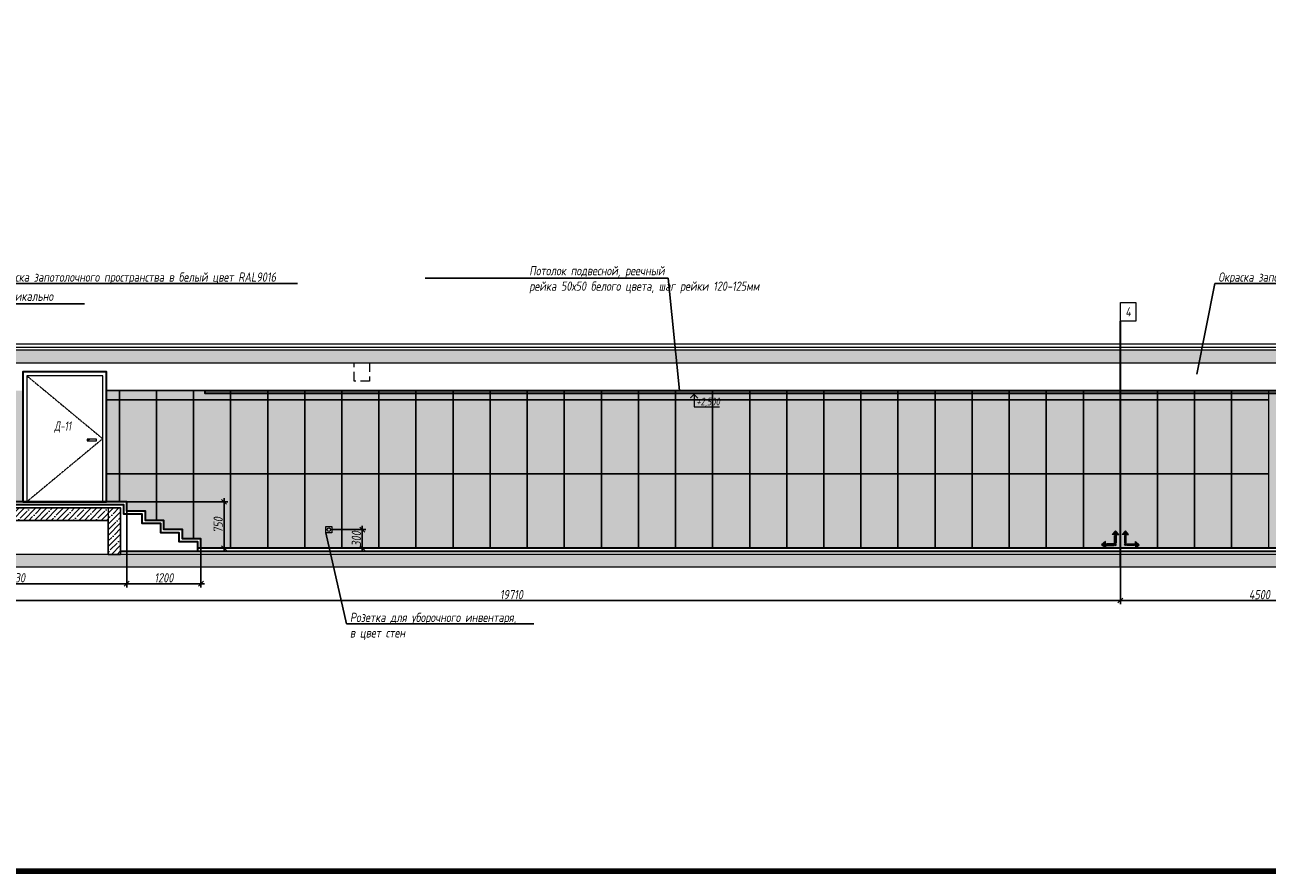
# Model space of a CAD drawing. Header units: millimetres. Extents: x -26888115 to 7466299, y -86687 to 22081.
# Tile 195 of 225: x 178506 to 198610, y -10017 to 3671. Entities that reach past the tile are written whole.
import ezdxf
from ezdxf import colors
from ezdxf.entities.mleader import LeaderData, LeaderLine
from ezdxf.math import Vec2, Vec3

# ---------------------------------------------------------------- set-up
doc = ezdxf.new("R2010")
doc.units = ezdxf.units.MM
for name, pattern in [('( Hidden )', [0.375, 0.25, -0.125]), ('DASHDOT', [25.4, 12.7, -6.35, 0, -6.35]), ('DASHED', [0.75, 0.5, -0.25])]:
    doc.linetypes.add(name, pattern=pattern)
doc.layers.get('Defpoints').update_dxf_attribs({"color": 31})
for name, color, linetype, lineweight in [('A-DETL-GENF', 7, 'Continuous', 5), ('dim_pot', 183, 'Continuous', 9), ('nadpisi_v_tablice', 7, 'Continuous', 9), ('Двери', 7, 'Continuous', 5), ('Отделка стен', 253, 'Continuous', 0)]:
    doc.layers.add(name, color=color, linetype=linetype, lineweight=lineweight)
for name, color, linetype, lineweight, true_color in [('dim_obm', 7, 'Continuous', 9, 0x005700), ('dim_razv', 7, 'DASHDOT', 9, 0x285228), ('pol', 7, 'Continuous', 15, 0x55666d)]:
    doc.layers.add(name, color=color, linetype=linetype, lineweight=lineweight, true_color=true_color)
doc.styles.add('fl_iso paper', font='isocpeur.ttf', dxfattribs={"width": 0.8, "oblique": 10})
doc.styles.add('In tre', font='isocpeur.ttf', dxfattribs={"width": 0.8, "oblique": 10})
doc.dimstyles.new('In tre 1_50', dxfattribs={"dimtxt": 150, "dimasz": 80, "dimexe": 60, "dimexo": 10, "dimgap": 20, "dimtad": 1, "dimdec": 0, "dimrnd": 5, "dimzin": 0, "dimdsep": 46, "dimtxsty": 'fl_iso paper', "dimblk": 'OBLIQUE', "dimcen": 0, "dimdle": 60, "dimadec": 0, "dimazin": 0, "dimtfac": 1, "dimtdec": 0, "dimtofl": 0, "dimtmove": 1, "dimatfit": 1, "dimfxl": 40, "dimtolj": 1, "dimtzin": 0, "dimarcsym": 1})

# ---------------------------------------------------------------- blocks, each defined once
blk = doc.blocks.new('_Oblique')
at = {"color": 0, "linetype": 'ByBlock', "lineweight": -2}
blk.add_line((-0.5, -0.5), (0.5, 0.5), dxfattribs=at)
blk = doc.blocks.new('*D117')
at = {"layer": 'Defpoints', "color": 0, "linetype": 'ByBlock', "transparency": 16777216}
for p in [(176526, -5093), (196236, -5093), (196236, -5639)]:
    blk.add_point(p, dxfattribs=at)
at = {"layer": 'dim_razv', "color": 0, "linetype": 'ByBlock', "lineweight": -2, "transparency": 16777216}
for p, q in [((176526, -5103), (176526, -5699)), ((196236, -5103), (196236, -5699)), ((176466, -5639), (196296, -5639))]:
    blk.add_line(p, q, dxfattribs=at)
at = {"layer": 'dim_razv', "color": 0, "linetype": 'ByBlock', "lineweight": -2, "transparency": 16777216, "xscale": 80, "yscale": 80, "zscale": 80, "rotation": 180}
blk.add_blockref('_Oblique', (176526, -5639), dxfattribs=at)
at = {"layer": 'dim_razv', "color": 0, "linetype": 'ByBlock', "lineweight": -2, "transparency": 16777216, "xscale": 80, "yscale": 80, "zscale": 80}
blk.add_blockref('_Oblique', (196236, -5639), dxfattribs=at)
at = {"layer": 'dim_razv', "color": 0, "linetype": 'ByBlock', "transparency": 16777216, "insert": (186381, -5544), "char_height": 150, "attachment_point": 5, "style": 'fl_iso paper'}
blk.add_mtext('\\A1;19710', dxfattribs=at)
blk = doc.blocks.new('*D193')
at = {"layer": 'Defpoints', "color": 0, "linetype": 'ByBlock', "transparency": 16777216}
for p in [(183476, -4493), (183476, -4793), (183966, -4793)]:
    blk.add_point(p, dxfattribs=at)
at = {"layer": 'dim_razv', "color": 0, "linetype": 'ByBlock', "lineweight": -2, "transparency": 16777216}
for p, q in [((183486, -4493), (184026, -4493)), ((183966, -4433), (183966, -4853)), ((183486, -4793), (184026, -4793))]:
    blk.add_line(p, q, dxfattribs=at)
at = {"layer": 'dim_razv', "color": 0, "linetype": 'ByBlock', "lineweight": -2, "transparency": 16777216, "xscale": 80, "yscale": 80, "zscale": 80}
for p, rotation in [((183966, -4493), 90), ((183966, -4793), 270)]:
    blk.add_blockref('_Oblique', p, dxfattribs=dict(at, rotation=rotation))
at = {"layer": 'dim_razv', "color": 0, "linetype": 'ByBlock', "transparency": 16777216, "insert": (183871, -4643), "char_height": 150, "attachment_point": 5, "rotation": 90, "style": 'fl_iso paper'}
blk.add_mtext('\\A1;300', dxfattribs=at)
blk = doc.blocks.new('*D694')
at = {"layer": 'Defpoints', "color": 0, "linetype": 'ByBlock', "transparency": 16777216}
for p in [(180156, -4193), (181356, -4793), (180156, -5367)]:
    blk.add_point(p, dxfattribs=at)
at = {"layer": 'dim_razv', "color": 0, "linetype": 'ByBlock', "lineweight": -2, "transparency": 16777216}
for p, q in [((180156, -4203), (180156, -5427)), ((181356, -4803), (181356, -5427)), ((181416, -5367), (180096, -5367))]:
    blk.add_line(p, q, dxfattribs=at)
at = {"layer": 'dim_razv', "color": 0, "linetype": 'ByBlock', "lineweight": -2, "transparency": 16777216, "xscale": 80, "yscale": 80, "zscale": 80, "rotation": 180}
blk.add_blockref('_Oblique', (180156, -5367), dxfattribs=at)
at = {"layer": 'dim_razv', "color": 0, "linetype": 'ByBlock', "lineweight": -2, "transparency": 16777216, "xscale": 80, "yscale": 80, "zscale": 80}
blk.add_blockref('_Oblique', (181356, -5367), dxfattribs=at)
at = {"layer": 'dim_razv', "color": 0, "linetype": 'ByBlock', "transparency": 16777216, "insert": (180756, -5272), "char_height": 150, "attachment_point": 5, "style": 'fl_iso paper'}
blk.add_mtext('\\A1;1200', dxfattribs=at)
blk = doc.blocks.new('*D695')
at = {"layer": 'Defpoints', "color": 0, "linetype": 'ByBlock', "transparency": 16777216}
for p in [(180156, -4193), (176526, -5093), (176526, -5367)]:
    blk.add_point(p, dxfattribs=at)
at = {"layer": 'dim_razv', "color": 0, "linetype": 'ByBlock', "lineweight": -2, "transparency": 16777216}
for p, q in [((180156, -4203), (180156, -5427)), ((176526, -5103), (176526, -5427)), ((180216, -5367), (176466, -5367))]:
    blk.add_line(p, q, dxfattribs=at)
at = {"layer": 'dim_razv', "color": 0, "linetype": 'ByBlock', "lineweight": -2, "transparency": 16777216, "xscale": 80, "yscale": 80, "zscale": 80, "rotation": 180}
blk.add_blockref('_Oblique', (176526, -5367), dxfattribs=at)
at = {"layer": 'dim_razv', "color": 0, "linetype": 'ByBlock', "lineweight": -2, "transparency": 16777216, "xscale": 80, "yscale": 80, "zscale": 80}
blk.add_blockref('_Oblique', (180156, -5367), dxfattribs=at)
at = {"layer": 'dim_razv', "color": 0, "linetype": 'ByBlock', "transparency": 16777216, "insert": (178341, -5272), "char_height": 150, "attachment_point": 5, "style": 'fl_iso paper'}
blk.add_mtext('\\A1;3630', dxfattribs=at)
blk = doc.blocks.new('*D696')
at = {"layer": 'Defpoints', "color": 0, "linetype": 'ByBlock', "transparency": 16777216}
for p in [(180156, -4043), (181356, -4793), (181730, -4793)]:
    blk.add_point(p, dxfattribs=at)
at = {"layer": 'dim_razv', "color": 0, "linetype": 'ByBlock', "lineweight": -2, "transparency": 16777216}
for p, q in [((181730, -3983), (181730, -4853)), ((180166, -4043), (181790, -4043)), ((181366, -4793), (181790, -4793))]:
    blk.add_line(p, q, dxfattribs=at)
at = {"layer": 'dim_razv', "color": 0, "linetype": 'ByBlock', "lineweight": -2, "transparency": 16777216, "xscale": 80, "yscale": 80, "zscale": 80}
for p, rotation in [((181730, -4043), 90), ((181730, -4793), 270)]:
    blk.add_blockref('_Oblique', p, dxfattribs=dict(at, rotation=rotation))
at = {"layer": 'dim_razv', "color": 0, "linetype": 'ByBlock', "transparency": 16777216, "insert": (181635, -4418), "char_height": 150, "attachment_point": 5, "rotation": 90, "style": 'fl_iso paper'}
blk.add_mtext('\\A1;750', dxfattribs=at)
blk = doc.blocks.new('*D697')
at = {"layer": 'Defpoints', "color": 0, "linetype": 'ByBlock', "transparency": 16777216}
for p in [(196236, -5093), (200736, -5093), (200736, -5639)]:
    blk.add_point(p, dxfattribs=at)
at = {"layer": 'dim_razv', "color": 0, "linetype": 'ByBlock', "lineweight": -2, "transparency": 16777216}
for p, q in [((196236, -5103), (196236, -5699)), ((200736, -5103), (200736, -5699)), ((196176, -5639), (200796, -5639))]:
    blk.add_line(p, q, dxfattribs=at)
at = {"layer": 'dim_razv', "color": 0, "linetype": 'ByBlock', "lineweight": -2, "transparency": 16777216, "xscale": 80, "yscale": 80, "zscale": 80, "rotation": 180}
blk.add_blockref('_Oblique', (196236, -5639), dxfattribs=at)
at = {"layer": 'dim_razv', "color": 0, "linetype": 'ByBlock', "lineweight": -2, "transparency": 16777216, "xscale": 80, "yscale": 80, "zscale": 80}
blk.add_blockref('_Oblique', (200736, -5639), dxfattribs=at)
at = {"layer": 'dim_razv', "color": 0, "linetype": 'ByBlock', "transparency": 16777216, "insert": (198486, -5544), "char_height": 150, "attachment_point": 5, "style": 'fl_iso paper'}
blk.add_mtext('\\A1;4500', dxfattribs=at)
blk = doc.blocks.new('1')
at = {"layer": 'pol', "linetype": 'ByBlock'}
h = blk.add_hatch(color=1, dxfattribs=at)
h.paths.add_polyline_path([(35776, 73135), (35803, 73135), (35803, 73259), (35776, 73259)])
h.paths.add_polyline_path([(35790, 73275), (35843, 73275), (35790, 73338)])
h.paths.add_polyline_path([(35790, 73275), (35736, 73275), (35790, 73338)])
edge = h.paths.add_edge_path()
edge.add_arc((35790, 73111), 13.4, 0, 360)
h = blk.add_hatch(color=1, dxfattribs=at)
h.paths.add_polyline_path([(35813, 73097), (35813, 73124), (35937, 73124), (35937, 73097)])
h.paths.add_polyline_path([(35952, 73111), (35952, 73164), (36016, 73111)])
h.paths.add_polyline_path([(35952, 73111), (35952, 73057), (36016, 73111)])
at = {"layer": 'pol', "color": 1, "linetype": 'ByBlock'}
for points in [[(35790, 73275), (35736, 73275), (35790, 73338), (35790, 73275)], [(35790, 73275), (35843, 73275), (35790, 73338), (35790, 73275)], [(35952, 73111), (35952, 73164), (36016, 73111), (35952, 73111)], [(35952, 73111), (35952, 73057), (36016, 73111), (35952, 73111)]]:
    blk.add_lwpolyline(points, dxfattribs=at)
for points in [[(35776, 73135), (35803, 73135), (35803, 73259), (35776, 73259)], [(35813, 73097), (35813, 73124), (35937, 73124), (35937, 73097)]]:
    blk.add_lwpolyline(points, close=True, dxfattribs=at)
blk.add_circle((35790, 73111), 13.4, dxfattribs=at)

msp = doc.modelspace()

# ---------------------------------------------------------------- hatches: boundary and pattern name
at = {"layer": 'A-DETL-GENF'}
h = msp.add_hatch(dxfattribs=at)
h.set_pattern_fill('ANSI35', color=256, scale=20, style=0)
h.set_pattern_definition([(45, (32423.26, -12634.1), (-89.80256, 89.80256), []), (45, (32513.07, -12634.1), (-89.80256, 89.80256), [158.75, -31.75, 0, -31.75])])
h.paths.add_polyline_path([(156807.4, -1792.9), (206594.9, -1792.9), (206594.9, -1592.9), (156807.4, -1592.9)])
h.paths.add_polyline_path([(156807.4, -5092.9), (206594.9, -5092.9), (206594.9, -4892.9), (156807.4, -4892.9)])
h = msp.add_hatch(dxfattribs=at)
h.set_pattern_fill('ANSI35', color=256, scale=20, style=0)
h.set_pattern_definition([(45, (-1400, 50), (-89.80256, 89.80256), []), (45, (-1310.2, 50), (-89.80256, 89.80256), [158.75, -31.75, 0, -31.75])])
h.paths.add_polyline_path([(171436, -4892.9), (171436, -4142.9), (180056, -4142.9), (180056, -4892.9), (179856, -4892.9), (179856, -4342.9), (171636, -4342.9), (171636, -4892.9)])
at = {"layer": 'dim_obm'}
msp.add_hatch(color=256, dxfattribs=at).paths.add_polyline_path([(189403.7, -2360.9), (189335.6, -2292.9), (189267.6, -2360.9), (189279.1, -2372.5), (189335.6, -2316), (189392.1, -2372.5)], flags=0)
at = {"layer": 'dim_razv', "true_color": 0xeceae4, "transparency": 33554687}
h = msp.add_hatch(dxfattribs=at)
h.set_pattern_fill('AR-SAND', color=254, scale=3, angle=315)
h.paths.add_polyline_path([(157666, -4792.9), (157666, -2242.9), (178476, -2242.9), (178476, -4042.9), (171336, -4042.9), (171336, -4192.9), (171036, -4192.9), (171036, -4342.9), (170736, -4342.9), (170736, -4492.9), (170436, -4492.9), (170436, -4642.9), (170136, -4642.9), (170136, -2592.9), (168686, -2592.9), (168686, -4792.9), (165916, -4792.9), (165916, -2612.9), (163956, -2612.9), (163956, -4792.9)])
h.paths.add_polyline_path([(172249.8, -2612.9), (172999.8, -2612.9), (172999.8, -3962.9), (172249.8, -3962.9)], flags=16)
h.paths.add_polyline_path([(181356, -4792.9), (181356, -4642.9), (181056, -4642.9), (181056, -4492.9), (180756, -4492.9), (180756, -4342.9), (180456, -4342.9), (180456, -4192.9), (180156, -4192.9), (180156, -4042.9), (179826, -4042.9), (179826, -2242.9), (206086, -2242.9), (206086, -4792.9)])
at = {"layer": 'dim_razv', "true_color": 0xcccccc}
h = msp.add_hatch(dxfattribs=at)
h.set_pattern_fill('AR-SAND', color=254, scale=3, angle=315)
h.set_pattern_definition([(352.5, (58789.76, -15181.53), (100.42605, 107.2144), [0, -115.824, 0, -129.54, 0, -123.825]), (322.5, (58789.76, -15181.53), (247.41986, 56.70328), [0, -62.484, 0, -104.394, 0, -40.005]), (282.5, (58723.49, -15115.26), (168.0997, -167.48995), [0, -38.1, 0, -137.16, 0, -179.07]), (272.5, (58723.49, -15115.26), (209.26523, -114.68433), [0, -19.05, 0, -89.916, 0, -102.87])])
h.paths.add_polyline_path([(179666.9, -3027.9), (179516.9, -3027.9), (179516.9, -3057.9), (179666.9, -3057.9)])

# ---------------------------------------------------------------- linework, layer by layer
at = {"lineweight": 30}
for points in [[(196236, -5092.9), (196236, -1119.3)], [(181356, -4792.9), (181356, -4642.9), (181056, -4642.9), (181056, -4492.9), (180756, -4492.9), (180756, -4342.9), (180456, -4342.9), (180456, -4192.9), (180156, -4192.9), (180156, -4042.9), (174966, -4042.9)], [(181306, -4842.9), (181306, -4692.9), (181006, -4692.9), (181006, -4542.9), (180706, -4542.9), (180706, -4392.9), (180406, -4392.9), (180406, -4242.9), (180106, -4242.9), (180106, -4092.9), (174966, -4092.9)], [(206086, -4792.9), (181306, -4792.9)], [(180056, -4842.9), (206086, -4842.9)]]:
    msp.add_lwpolyline(points, dxfattribs=at)
at = {"lineweight": 13}
for points in [[(156807.4, -1542.9), (206594.9, -1542.9), (206594.9, -1492.9), (156807.4, -1492.9)], [(206594.9, -1592.9), (156807.4, -1592.9), (156807.4, -1542.9), (206594.9, -1542.9)], [(156807.4, -1792.9), (206594.9, -1792.9), (206594.9, -1592.9), (156807.4, -1592.9)], [(178536, -4042.9), (179766, -4042.9), (179766, -2002.9), (178536, -2002.9)], [(179666.9, -3027.9), (179516.9, -3027.9), (179516.9, -3057.9), (179666.9, -3057.9)], [(180056, -4142.9), (179856, -4142.9), (179856, -4892.9), (180056, -4892.9)], [(183376, -4542.9), (183376, -4442.9), (183476, -4442.9), (183476, -4542.9)], [(156807.4, -5092.9), (206594.9, -5092.9), (206594.9, -4892.9), (156807.4, -4892.9)]]:
    msp.add_lwpolyline(points, close=True, dxfattribs=at)
at = {"color": 8, "linetype": 'DASHED', "lineweight": 0, "ltscale": 300}
msp.add_lwpolyline([(184086.3, -1792.9), (184086.3, -2092.9), (183836.3, -2092.9), (183836.3, -1792.9)], close=True, dxfattribs=at)
at = {"lineweight": 35}
msp.add_lwpolyline([(178476, -4042.9), (179826, -4042.9), (179826, -1942.9), (178476, -1942.9)], close=True, dxfattribs=at)
at = {"linetype": '( Hidden )', "lineweight": 13, "ltscale": 10}
msp.add_lwpolyline([(178536, -2002.9), (179766, -3022.9), (178536, -4042.9)], dxfattribs=at)
at = {"linetype": 'ByBlock', "lineweight": 0}
msp.add_lwpolyline([(181356, -4792.9), (181356, -4642.9), (181056, -4642.9), (181056, -4492.9), (180756, -4492.9), (180756, -4342.9), (180456, -4342.9), (180456, -4192.9), (180156, -4192.9), (180156, -4042.9), (179826, -4042.9), (179826, -2242.9), (206086, -2242.9), (206086, -4792.9)], close=True, dxfattribs=at)
at = {"lineweight": 30}
msp.add_lwpolyline([(181426, -2242.9), (206086, -2242.9), (206086, -2292.9), (181426, -2292.9)], close=True, dxfattribs=at)
msp.add_lwpolyline([(171436, -4892.9), (171436, -4142.9), (180056, -4142.9), (180056, -4892.9), (179856, -4892.9), (179856, -4342.9), (171636, -4342.9), (171636, -4892.9)], close=True)
at = {"lineweight": 13}
for points in [[(206286, -4842.9), (206594.9, -4842.9), (206594.9, -4892.9), (156807.4, -4892.9), (156807.4, -4842.9), (157466, -4842.9)], [(180056, -4842.9), (206086, -4842.9)]]:
    msp.add_lwpolyline(points, dxfattribs=at)
msp.add_circle((183426, -4492.9), 28.4, dxfattribs=at)
at = {"layer": 'Defpoints', "color": 1, "lineweight": 100}
msp.add_lwpolyline([(145825.4, -10016.5), (249195.3, -10016.5), (249195.3, 17359), (145825.4, 17359)], close=True, dxfattribs=at)
at = {"layer": 'dim_obm'}
msp.add_lwpolyline([(189335.6, -2292.9), (189335.6, -2372.9), (189335.6, -2508.4), (189746.6, -2508.4)], dxfattribs=at)
at = {"layer": 'dim_pot', "color": 10, "lineweight": 0}
msp.add_lwpolyline([(196236, -819.3), (196486, -819.3), (196486, -1119.3), (196236, -1119.3)], close=True, dxfattribs=at)
at = {"layer": 'Отделка стен', "transparency": 33554687}
for points in [[(179826, -2242.9), (179826, -2392.9), (180036, -2392.9), (180036, -2242.9)], [(179826, -2392.9), (179826, -3592.9), (180036, -3592.9), (180036, -2392.9)], [(180036, -2242.9), (180036, -2392.9), (180636, -2392.9), (180636, -2242.9)], [(180036, -2392.9), (180036, -3592.9), (180636, -3592.9), (180636, -2392.9)], [(180636, -2242.9), (180636, -2392.9), (181236, -2392.9), (181236, -2242.9)], [(180636, -2392.9), (180636, -3592.9), (181236, -3592.9), (181236, -2392.9)], [(181236, -2242.9), (181236, -2392.9), (181836, -2392.9), (181836, -2242.9)], [(181236, -2392.9), (181236, -3592.9), (181836, -3592.9), (181836, -2392.9)], [(181836, -2242.9), (181836, -2392.9), (182436, -2392.9), (182436, -2242.9)], [(181836, -2392.9), (181836, -3592.9), (182436, -3592.9), (182436, -2392.9)], [(182436, -2242.9), (182436, -2392.9), (183036, -2392.9), (183036, -2242.9)], [(182436, -2392.9), (182436, -3592.9), (183036, -3592.9), (183036, -2392.9)], [(183036, -2242.9), (183036, -2392.9), (183636, -2392.9), (183636, -2242.9)], [(183036, -2392.9), (183036, -3592.9), (183636, -3592.9), (183636, -2392.9)], [(183636, -2242.9), (183636, -2392.9), (184236, -2392.9), (184236, -2242.9)], [(183636, -2392.9), (183636, -3592.9), (184236, -3592.9), (184236, -2392.9)], [(184236, -2242.9), (184236, -2392.9), (184836, -2392.9), (184836, -2242.9)], [(184236, -2392.9), (184236, -3592.9), (184836, -3592.9), (184836, -2392.9)], [(184836, -2242.9), (184836, -2392.9), (185436, -2392.9), (185436, -2242.9)], [(184836, -2392.9), (184836, -3592.9), (185436, -3592.9), (185436, -2392.9)], [(185436, -2242.9), (185436, -2392.9), (186036, -2392.9), (186036, -2242.9)], [(185436, -2392.9), (185436, -3592.9), (186036, -3592.9), (186036, -2392.9)], [(186036, -2242.9), (186036, -2392.9), (186636, -2392.9), (186636, -2242.9)], [(186036, -2392.9), (186036, -3592.9), (186636, -3592.9), (186636, -2392.9)], [(186636, -2242.9), (186636, -2392.9), (187236, -2392.9), (187236, -2242.9)], [(186636, -2392.9), (186636, -3592.9), (187236, -3592.9), (187236, -2392.9)], [(187236, -2242.9), (187236, -2392.9), (187836, -2392.9), (187836, -2242.9)], [(187236, -2392.9), (187236, -3592.9), (187836, -3592.9), (187836, -2392.9)], [(187836, -2242.9), (187836, -2392.9), (188436, -2392.9), (188436, -2242.9)], [(187836, -2392.9), (187836, -3592.9), (188436, -3592.9), (188436, -2392.9)], [(188436, -2242.9), (188436, -2392.9), (189036, -2392.9), (189036, -2242.9)], [(188436, -2392.9), (188436, -3592.9), (189036, -3592.9), (189036, -2392.9)], [(189036, -2242.9), (189036, -2392.9), (189636, -2392.9), (189636, -2242.9)], [(189036, -2392.9), (189036, -3592.9), (189636, -3592.9), (189636, -2392.9)], [(189636, -2242.9), (189636, -2392.9), (190236, -2392.9), (190236, -2242.9)], [(189636, -2392.9), (189636, -3592.9), (190236, -3592.9), (190236, -2392.9)], [(190236, -2242.9), (190236, -2392.9), (190836, -2392.9), (190836, -2242.9)], [(190236, -2392.9), (190236, -3592.9), (190836, -3592.9), (190836, -2392.9)], [(190836, -2242.9), (190836, -2392.9), (191436, -2392.9), (191436, -2242.9)], [(190836, -2392.9), (190836, -3592.9), (191436, -3592.9), (191436, -2392.9)], [(191436, -2242.9), (191436, -2392.9), (192036, -2392.9), (192036, -2242.9)], [(191436, -2392.9), (191436, -3592.9), (192036, -3592.9), (192036, -2392.9)], [(192036, -2242.9), (192036, -2392.9), (192636, -2392.9), (192636, -2242.9)], [(192036, -2392.9), (192036, -3592.9), (192636, -3592.9), (192636, -2392.9)], [(192636, -2242.9), (192636, -2392.9), (193236, -2392.9), (193236, -2242.9)], [(192636, -2392.9), (192636, -3592.9), (193236, -3592.9), (193236, -2392.9)], [(193236, -2242.9), (193236, -2392.9), (193836, -2392.9), (193836, -2242.9)], [(193236, -2392.9), (193236, -3592.9), (193836, -3592.9), (193836, -2392.9)], [(193836, -2242.9), (193836, -2392.9), (194436, -2392.9), (194436, -2242.9)], [(193836, -2392.9), (193836, -3592.9), (194436, -3592.9), (194436, -2392.9)], [(194436, -2242.9), (194436, -2392.9), (195036, -2392.9), (195036, -2242.9)], [(194436, -2392.9), (194436, -3592.9), (195036, -3592.9), (195036, -2392.9)], [(195036, -2242.9), (195036, -2392.9), (195636, -2392.9), (195636, -2242.9)], [(195036, -2392.9), (195036, -3592.9), (195636, -3592.9), (195636, -2392.9)], [(195636, -2242.9), (195636, -2392.9), (196236, -2392.9), (196236, -2242.9)], [(195636, -2392.9), (195636, -3592.9), (196236, -3592.9), (196236, -2392.9)], [(196236, -2242.9), (196236, -2392.9), (196836, -2392.9), (196836, -2242.9)], [(196236, -2392.9), (196236, -3592.9), (196836, -3592.9), (196836, -2392.9)], [(196836, -2242.9), (196836, -2392.9), (197436, -2392.9), (197436, -2242.9)], [(196836, -2392.9), (196836, -3592.9), (197436, -3592.9), (197436, -2392.9)], [(197436, -2242.9), (197436, -2392.9), (198036, -2392.9), (198036, -2242.9)], [(197436, -2392.9), (197436, -3592.9), (198036, -3592.9), (198036, -2392.9)], [(198036, -2242.9), (198036, -2392.9), (198636, -2392.9), (198636, -2242.9)], [(198036, -2392.9), (198036, -3592.9), (198636, -3592.9), (198636, -2392.9)], [(181836, -3592.9), (181836, -4792.9), (182436, -4792.9), (182436, -3592.9)], [(182436, -3592.9), (182436, -4792.9), (183036, -4792.9), (183036, -3592.9)], [(183036, -3592.9), (183036, -4792.9), (183636, -4792.9), (183636, -3592.9)], [(183636, -3592.9), (183636, -4792.9), (184236, -4792.9), (184236, -3592.9)], [(184236, -3592.9), (184236, -4792.9), (184836, -4792.9), (184836, -3592.9)], [(184836, -3592.9), (184836, -4792.9), (185436, -4792.9), (185436, -3592.9)], [(185436, -3592.9), (185436, -4792.9), (186036, -4792.9), (186036, -3592.9)], [(186036, -3592.9), (186036, -4792.9), (186636, -4792.9), (186636, -3592.9)], [(186636, -3592.9), (186636, -4792.9), (187236, -4792.9), (187236, -3592.9)], [(187236, -3592.9), (187236, -4792.9), (187836, -4792.9), (187836, -3592.9)], [(187836, -3592.9), (187836, -4792.9), (188436, -4792.9), (188436, -3592.9)], [(188436, -3592.9), (188436, -4792.9), (189036, -4792.9), (189036, -3592.9)], [(189036, -3592.9), (189036, -4792.9), (189636, -4792.9), (189636, -3592.9)], [(189636, -3592.9), (189636, -4792.9), (190236, -4792.9), (190236, -3592.9)], [(190236, -3592.9), (190236, -4792.9), (190836, -4792.9), (190836, -3592.9)], [(190836, -3592.9), (190836, -4792.9), (191436, -4792.9), (191436, -3592.9)], [(191436, -3592.9), (191436, -4792.9), (192036, -4792.9), (192036, -3592.9)], [(192036, -3592.9), (192036, -4792.9), (192636, -4792.9), (192636, -3592.9)], [(192636, -3592.9), (192636, -4792.9), (193236, -4792.9), (193236, -3592.9)], [(193236, -3592.9), (193236, -4792.9), (193836, -4792.9), (193836, -3592.9)], [(193836, -3592.9), (193836, -4792.9), (194436, -4792.9), (194436, -3592.9)], [(194436, -3592.9), (194436, -4792.9), (195036, -4792.9), (195036, -3592.9)], [(195036, -3592.9), (195036, -4792.9), (195636, -4792.9), (195636, -3592.9)], [(195636, -3592.9), (195636, -4792.9), (196236, -4792.9), (196236, -3592.9)], [(196236, -3592.9), (196236, -4792.9), (196836, -4792.9), (196836, -3592.9)], [(196836, -3592.9), (196836, -4792.9), (197436, -4792.9), (197436, -3592.9)], [(197436, -3592.9), (197436, -4792.9), (198036, -4792.9), (198036, -3592.9)], [(198036, -3592.9), (198036, -4792.9), (198636, -4792.9), (198636, -3592.9)]]:
    msp.add_lwpolyline(points, close=True, dxfattribs=at)
for points in [[(180036, -4042.9), (180036, -3592.9), (179826, -3592.9), (179826, -4042.9)], [(180636, -4342.9), (180636, -3592.9), (180036, -3592.9), (180036, -4042.9)], [(181236, -4642.9), (181236, -3592.9), (180636, -3592.9), (180636, -4342.9)], [(181356, -4792.9), (181836, -4792.9), (181836, -3592.9), (181236, -3592.9), (181236, -4642.9)]]:
    msp.add_lwpolyline(points, dxfattribs=at)

# ---------------------------------------------------------------- block references
at = {"linetype": 'ByBlock', "yscale": 0.9938708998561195, "zscale": 0.9938708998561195}
for p, xscale in [((231726.1, -77399.2), -0.9938708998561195), ((160745.9, -77399.2), 0.9938708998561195)]:
    msp.add_blockref('1', p, dxfattribs=dict(at, xscale=xscale))

# ---------------------------------------------------------------- texts
at = {"layer": 'dim_obm', "insert": (189374, -2359.2), "char_height": 125, "attachment_point": 1, "line_spacing_factor": 0.666667, "style": 'fl_iso paper'}
msp.add_mtext('+2,500', dxfattribs=at)
at = {"layer": 'dim_pot', "color": 10, "lineweight": 0, "insert": (196361, -969.3), "char_height": 150, "attachment_point": 5, "style": 'fl_iso paper'}
msp.add_mtext_dynamic_manual_height_columns('4', width=190.261, gutter_width=1350, heights=[0], dxfattribs=at)
at = {"layer": 'nadpisi_v_tablice', "lineweight": 18, "attachment_point": 1, "style": 'fl_iso paper'}
for s, insert, char_height, width in [('\\pi1232.9;Условные обозначения систем ОВиК', (110923.7, -1449.4), 400, 9720.362), ('\\pi1853.2;Обозначение \\P\\pi1685.2;и изображение', (108648.8, -2794.1), 300, 5595.365)]:
    msp.add_mtext(s, dxfattribs=dict(at, insert=insert, char_height=char_height, width=width))
at = {"layer": 'Двери', "lineweight": 0, "insert": (179118.5, -2833.5), "char_height": 150, "attachment_point": 5, "style": 'fl_iso paper'}
msp.add_mtext_dynamic_manual_height_columns('{\\W0.7;Д-11}', width=190.261, gutter_width=1350, heights=[0], dxfattribs=at)

# ---------------------------------------------------------------- dimensions: what is measured, and where the dimension line sits
at = {"layer": 'dim_razv', "linetype": 'ByBlock'}
for base, p1, p2, picture, middle in [((181730.4, -4792.9), (180156, -4042.9), (181356, -4792.9), '*D696', (181635.4, -4417.9)), ((183966.5, -4792.9), (183476, -4492.9), (183476, -4792.9), '*D193', (183871.5, -4642.9))]:
    dim = msp.add_linear_dim(base=base, p1=p1, p2=p2, angle=90, dimstyle='In tre 1_50', dxfattribs=at)
    dim.commit()
    dim.dimension.update_dxf_attribs({"geometry": picture, "text_midpoint": middle})
for base, p1, p2, picture, middle in [((176526, -5367.1), (180156, -4192.9), (176526, -5092.9), '*D695', (178341, -5272.1)), ((180156, -5367.1), (181356, -4792.9), (180156, -4192.9), '*D694', (180756, -5272.1)), ((196236, -5639.1), (176526, -5092.9), (196236, -5092.9), '*D117', (186381, -5544.1)), ((200736, -5639.1), (196236, -5092.9), (200736, -5092.9), '*D697', (198486, -5544.1))]:
    dim = msp.add_linear_dim(base=base, p1=p1, p2=p2, dimstyle='In tre 1_50', dxfattribs=at)
    dim.commit()
    dim.dimension.update_dxf_attribs({"geometry": picture, "text_midpoint": middle})

# ---------------------------------------------------------------- leaders
at = {"layer": 'dim_razv', "color": 0, "linetype": 'ByBlock'}
ml = msp.add_multileader_mtext('Standard', dxfattribs=at)
ml.set_content('Потолок подвесной, реечный\\Pрейка 50х50 белого цвета, шаг рейки 120-125мм', style='In tre')
ml.set_leader_properties()
ml.build(insert=Vec2(0, 0))
ml.multileader.update_dxf_attribs({"text_left_attachment_type": 6, "text_right_attachment_type": 6, "dogleg_length": 1, "arrow_head_size": 0, "scale": 50})
ctx = ml.context
ctx.base_point, ctx.scale, ctx.char_height, ctx.arrow_head_size, ctx.landing_gap_size, ctx.plane_origin = Vec3(165834, -424.7), 50, 150, 0, 4.5, Vec3(174381.1, -2219.3)
ctx.left_attachment, ctx.right_attachment = 6, 6
notes = []
notes.append((ctx, [(0, (1, 1, 0), (168085.9, -424.7), (-1, 0), 50, [(1, [(168268.7, -2242.9)], 0, [])])]))
ctx.mtext.insert, ctx.mtext.width, ctx.mtext.defined_height, ctx.mtext.flow_direction = Vec3(165838.5, -229.7), 2509.515, 696.6, 5
ml = msp.add_multileader_mtext('Standard', dxfattribs=at)
ml.set_content('Окраска запотолочного пространства в белый цвет RAL9016', style='In tre')
ml.set_leader_properties()
ml.build(insert=Vec2(0, 0))
ml.multileader.update_dxf_attribs({"text_left_attachment_type": 6, "text_right_attachment_type": 6, "dogleg_length": 1, "arrow_head_size": 0, "scale": 50})
ctx = ml.context
ctx.base_point, ctx.scale, ctx.char_height, ctx.arrow_head_size, ctx.landing_gap_size, ctx.plane_origin = Vec3(169119.7, -513.2), 50, 150, 0, 4.5, Vec3(174004.3, -4203.8)
ctx.left_attachment, ctx.right_attachment = 6, 6
notes.append((ctx, [(0, (1, 1, 0), (169069.7, -513.2), (1, 0), 50, [(0, [(168779.4, -1980.7)], 0, [])])]))
ctx.mtext.insert, ctx.mtext.width, ctx.mtext.flow_direction = Vec3(169124.2, -333.2), 3148.852, 5
ml = msp.add_multileader_mtext('Standard', dxfattribs=at)
ml.set_content('Окраска запотолочного пространства в белый цвет RAL9016', style='In tre')
ml.set_leader_properties()
ml.build(insert=Vec2(0, 0))
ml.multileader.update_dxf_attribs({"text_left_attachment_type": 6, "text_right_attachment_type": 6, "dogleg_length": 1, "arrow_head_size": 0, "scale": 50})
ctx = ml.context
ctx.base_point, ctx.scale, ctx.char_height, ctx.arrow_head_size, ctx.landing_gap_size, ctx.plane_origin = Vec3(177998.3, -513.2), 50, 150, 0, 4.5, Vec3(183082.8, -4203.8)
ctx.left_attachment, ctx.right_attachment = 6, 6
notes.append((ctx, [(0, (1, 1, 0), (177948.3, -513.2), (1, 0), 50, [(0, [(177657.9, -1980.7)], 0, [])])]))
ctx.mtext.insert, ctx.mtext.width, ctx.mtext.flow_direction = Vec3(178002.8, -333.2), 3148.852, 5
ml = msp.add_multileader_mtext('Standard', dxfattribs=at)
ml.set_content('Потолок подвесной, реечный\\Pрейка 50х50 белого цвета, шаг рейки 120-125мм', style='In tre')
ml.set_leader_properties()
ml.build(insert=Vec2(0, 0))
ml.multileader.update_dxf_attribs({"text_left_attachment_type": 6, "text_right_attachment_type": 6, "dogleg_length": 1, "arrow_head_size": 0, "scale": 50})
ctx = ml.context
ctx.base_point, ctx.scale, ctx.char_height, ctx.arrow_head_size, ctx.landing_gap_size, ctx.plane_origin = Vec3(186664.8, -424.7), 50, 150, 0, 4.5, Vec3(195411.9, -2219.3)
ctx.left_attachment, ctx.right_attachment = 6, 6
notes.append((ctx, [(0, (1, 1, 0), (188916.7, -424.7), (-1, 0), 50, [(1, [(189099.5, -2242.9)], 0, [])])]))
ctx.mtext.insert, ctx.mtext.width, ctx.mtext.defined_height, ctx.mtext.flow_direction = Vec3(186669.3, -229.7), 2509.515, 696.6, 5
ml = msp.add_multileader_mtext('Standard', dxfattribs=at)
ml.set_content('Окраска запотолочного пространства в белый цвет RAL9016', style='In tre')
ml.set_leader_properties()
ml.build(insert=Vec2(0, 0))
ml.multileader.update_dxf_attribs({"text_left_attachment_type": 6, "text_right_attachment_type": 6, "dogleg_length": 1, "arrow_head_size": 0, "scale": 50})
ctx = ml.context
ctx.base_point, ctx.scale, ctx.char_height, ctx.arrow_head_size, ctx.landing_gap_size, ctx.plane_origin = Vec3(197815.4, -513.2), 50, 150, 0, 4.5, Vec3(202899.9, -4203.8)
ctx.left_attachment, ctx.right_attachment = 6, 6
notes.append((ctx, [(0, (1, 1, 0), (197765.4, -513.2), (1, 0), 50, [(0, [(197475, -1980.7)], 0, [])])]))
ctx.mtext.insert, ctx.mtext.width, ctx.mtext.flow_direction = Vec3(197819.9, -333.2), 3148.852, 5
ml = msp.add_multileader_mtext('Standard', dxfattribs=at)
ml.set_content('Решетка вентиляционная декоративная 850х400 в цвет стен', style='In tre')
ml.set_leader_properties()
ml.build(insert=Vec2(0, 0))
ml.multileader.update_dxf_attribs({"text_left_attachment_type": 6, "text_right_attachment_type": 6, "dogleg_length": 1, "arrow_head_size": 0, "scale": 50})
ctx = ml.context
ctx.base_point, ctx.scale, ctx.char_height, ctx.arrow_head_size, ctx.landing_gap_size, ctx.plane_origin = Vec3(159670.8, -762.6), 50, 150, 0, 4.5, Vec3(169161.1, -2850.3)
ctx.left_attachment, ctx.right_attachment = 6, 6
notes.append((ctx, [(0, (1, 1, 0), (162578.1, -762.6), (-1, 0), 50, [(1, [(162936, -2092.9)], 0, [])])]))
ctx.mtext.insert, ctx.mtext.width, ctx.mtext.defined_height, ctx.mtext.flow_direction = Vec3(159675.3, -567.6), 2996.732, 696.6, 5
ml = msp.add_multileader_mtext('Standard', dxfattribs=at)
ml.set_content('Плитка керамогранитная, настенная, размер плитки 600х1200мм, расположить вертикально', style='In tre')
ml.set_leader_properties()
ml.build(insert=Vec2(0, 0))
ml.multileader.update_dxf_attribs({"text_left_attachment_type": 6, "text_right_attachment_type": 6, "dogleg_length": 1, "arrow_head_size": 0, "scale": 50})
ctx = ml.context
ctx.base_point, ctx.scale, ctx.char_height, ctx.arrow_head_size, ctx.landing_gap_size, ctx.plane_origin = Vec3(171894.9, -838.4), 50, 150, 0, 4.5, Vec3(173859, -958.9)
ctx.left_attachment, ctx.right_attachment = 6, 6
notes.append((ctx, [(1, (1, 1, 0), (171844.9, -838.4), (1, 0), 50, [(1, [(171277.7, -2532.3)], 0, [])])]))
ctx.mtext.insert, ctx.mtext.width, ctx.mtext.defined_height, ctx.mtext.flow_direction = Vec3(171899.4, -643.4), 3060.297, 696.6, 5
ml = msp.add_multileader_mtext('Standard', dxfattribs=at)
ml.set_content('Шкаф пожарный встроенный', style='In tre')
ml.set_leader_properties()
ml.build(insert=Vec2(0, 0))
ml.multileader.update_dxf_attribs({"text_left_attachment_type": 6, "text_right_attachment_type": 6, "dogleg_length": 1, "arrow_head_size": 0, "scale": 50})
ctx = ml.context
ctx.base_point, ctx.scale, ctx.char_height, ctx.arrow_head_size, ctx.landing_gap_size, ctx.plane_origin = Vec3(173972.4, -5975.2), 50, 150, 0, 4.5, Vec3(182719.5, -7769.7)
ctx.left_attachment, ctx.right_attachment = 6, 6
notes.append((ctx, [(1, (1, 1, 0), (173922.4, -5975.2), (1, 0), 50, [(1, [(172949.8, -3912.9)], 0, [])])]))
ctx.mtext.insert, ctx.mtext.width, ctx.mtext.defined_height, ctx.mtext.flow_direction = Vec3(173976.9, -5780.2), 2509.515, 696.6, 5
ml = msp.add_multileader_mtext('Standard', dxfattribs=at)
ml.set_content('Розетка для уборочного инвентаря, \\Pв цвет стен', style='In tre')
ml.set_leader_properties()
ml.build(insert=Vec2(0, 0))
ml.multileader.update_dxf_attribs({"text_left_attachment_type": 6, "text_right_attachment_type": 6, "dogleg_length": 1, "arrow_head_size": 0, "scale": 50})
ctx = ml.context
ctx.base_point, ctx.scale, ctx.char_height, ctx.arrow_head_size, ctx.landing_gap_size, ctx.plane_origin = Vec3(183762.9, -6017.6), 50, 150, 0, 4.5, Vec3(181939.5, -6138)
ctx.left_attachment, ctx.right_attachment = 6, 6
notes.append((ctx, [(1, (1, 1, 0), (183712.9, -6017.6), (1, 0), 50, [(1, [(183376, -4542.9)], 0, [])])]))
ctx.mtext.insert, ctx.mtext.width, ctx.mtext.defined_height, ctx.mtext.flow_direction = Vec3(183767.4, -5837.6), 3060.297, 696.6, 5
for ctx, leaders in notes:
    for number, flags, end, landing, length, lines in leaders:
        leader = LeaderData()
        leader.index, (leader.has_last_leader_line, leader.has_dogleg_vector, leader.attachment_direction) = number, flags
        leader.last_leader_point, leader.dogleg_vector, leader.dogleg_length = Vec3(end), Vec3(landing), length
        for number, points, colour, breaks in lines:
            line = LeaderLine()
            line.index, line.vertices, line.color, line.breaks = number, Vec3.list(points), colors.encode_raw_color(colour), breaks
            leader.lines.append(line)
        ctx.leaders.append(leader)

doc.saveas('drawing.dxf')
